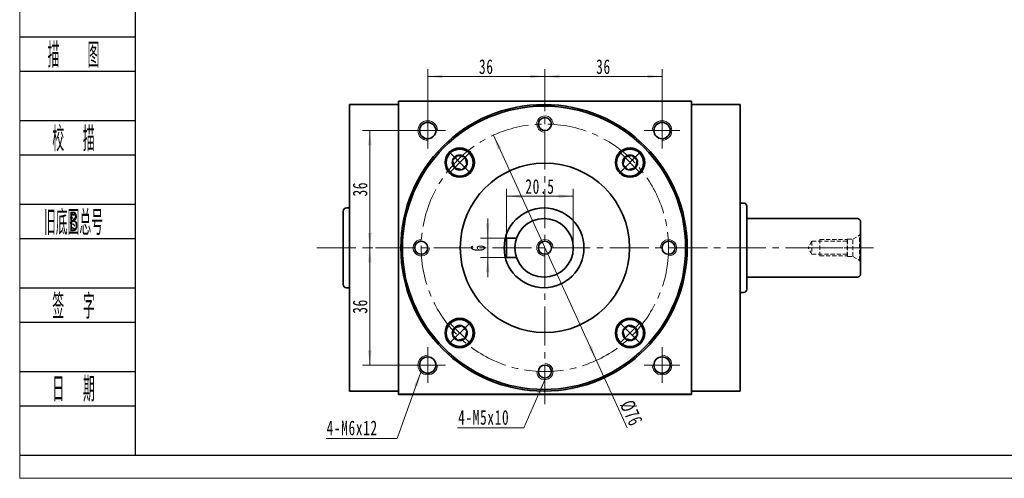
# Model space of a CAD drawing. Header units: millimetres. Extents: x 23 to 621, y 79 to 500.
# Tile 1 of 4: x 26 to 328, y 79 to 220. Entities that reach past the tile are written whole.
import ezdxf
from ezdxf.enums import TextEntityAlignment as Align

# ---------------------------------------------------------------- set-up
doc = ezdxf.new("R2010")
doc.units = ezdxf.units.MM
doc.set_wipeout_variables(frame=1)
doc.linetypes.add('HIDDEN', pattern=[1.905, 1.27, -0.635])
doc.linetypes.add('点画线', pattern=[18, 12, -2, 2, -2])
doc.layers.get('0').update_dxf_attribs({"lineweight": 35})
doc.layers.add('2细线层', color=4, linetype='Continuous')
doc.layers.add('6文字层', color=3, linetype='Continuous')
for name, color, linetype, lineweight in [('中心线层', 1, '点画线', 18), ('图框_外框线', 7, 'Continuous', 18), ('尺寸线层', 3, 'Continuous', 18), ('粗实线', 7, 'Continuous', 50), ('粗实线层', 7, 'Continuous', 35)]:
    doc.layers.add(name, color=color, linetype=linetype, lineweight=lineweight)
doc.styles.add('PC_TEXTSTYLE', font='ISOCP.SHX', dxfattribs={"width": 0.707, "bigfont": 'GBCBIG.SHX'})
doc.styles.add('标准', font='txt', dxfattribs={"width": 0.667})
doc.dimstyles.new('a4-1-1', dxfattribs={"dimtxt": 3, "dimasz": 3, "dimexe": 1.5, "dimexo": 0, "dimgap": 0.5, "dimtad": 1, "dimdec": 3, "dimdsep": 46, "dimtxsty": '标准', "dimblk": '_CAXARROW', "dimcen": 0, "dimdle": 4, "dimazin": 2, "dimtfac": 0.707107, "dimtdec": 3, "dimtix": 1, "dimtmove": 2, "dimatfit": 3, "dimfxl": 0, "dimfrac": 2, "dimtolj": 1, "dimtzin": 0, "dimarcsym": 0})

# ---------------------------------------------------------------- blocks, each defined once
blk = doc.blocks.new('23343f_14')
at = {"layer": '中心线层', "linetype": '点画线', "lineweight": 18}
blk.add_line((17.47, 0), (-1.33, 0), dxfattribs=at)
at = {"layer": '粗实线层', "color": 6, "linetype": 'HIDDEN', "lineweight": 18}
for p, q in [((0, -4.4), (0, 4.4)), ((0, 4.4), (0.32, 3.85)), ((2.4, 2.65), (0.32, 3.85)), ((0.32, -3.85), (0.32, 3.85)), ((4, 2.65), (2.4, 2.65)), ((2.4, -2.65), (2.4, 2.65)), ((4.15, 2.5), (4, 2.65)), ((4, -2.65), (4, 2.65)), ((12.5, 2.5), (4.15, 2.5)), ((4.15, -2.5), (4.15, 2.5)), ((4.15, 2), (15, 2)), ((12.5, -2.5), (12.5, 2.5)), ((15, 2), (16.15, 0)), ((15, 2), (15, -2)), ((2.4, -2.65), (0.32, -3.85)), ((4, -2.65), (2.4, -2.65)), ((4.15, -2.5), (4, -2.65)), ((4.15, -2), (15, -2)), ((12.5, -2.5), (4.15, -2.5)), ((15, -2), (16.15, 0)), ((0, -4.4), (0.32, -3.85))]:
    blk.add_line(p, q, dxfattribs=at)
blk = doc.blocks.new('*X39')
at = {"layer": '尺寸线层', "linetype": 'Continuous'}
for points in [[(175.38, 165.49), (179.88, 166.05), (179.88, 164.92)], [(195.88, 165.49), (191.38, 166.05), (191.38, 164.92)]]:
    blk.add_hatch(color=0, dxfattribs=at).paths.add_polyline_path(points, flags=0)
at = {"layer": '尺寸线层', "color": 0, "linetype": 'Continuous'}
for p, q in [((175.38, 152.65), (175.38, 167.74)), ((195.88, 149.65), (195.88, 167.74)), ((175.38, 165.49), (195.88, 165.49))]:
    blk.add_line(p, q, dxfattribs=at)
at = {"layer": '尺寸线层', "color": 0, "insert": (185.63, 168.46), "char_height": 4.5, "width": 16.432, "attachment_point": 5, "line_spacing_factor": 1.15057, "style": '标准'}
blk.add_mtext('\\T1.1;20.5', dxfattribs=at)
blk = doc.blocks.new('_CAXARROW')
blk.add_hatch(color=0).paths.add_polyline_path([(0, 0), (-1, 0.125), (-1, -0.125)], flags=0)
blk = doc.blocks.new('*X40')
at = {"layer": '尺寸线层', "linetype": 'Continuous'}
for points in [[(169.56, 152.65), (170.12, 157.15), (169, 157.15)], [(169.56, 146.65), (170.12, 142.15), (169, 142.15)]]:
    blk.add_hatch(color=0, dxfattribs=at).paths.add_polyline_path(points, flags=0)
at = {"layer": '尺寸线层', "color": 0, "linetype": 'Continuous'}
for p, q in [((169.56, 158.65), (169.56, 140.65)), ((175.38, 152.65), (167.31, 152.65)), ((175.38, 146.65), (167.31, 146.65))]:
    blk.add_line(p, q, dxfattribs=at)
at = {"layer": '尺寸线层', "color": 0, "insert": (166.59, 149.65), "char_height": 4.5, "width": 9, "attachment_point": 5, "rotation": 90, "line_spacing_factor": 1.15057, "style": '标准'}
blk.add_mtext('\\T1.1;6', dxfattribs=at)
blk = doc.blocks.new('*X42')
at = {"layer": '尺寸线层', "linetype": 'Continuous'}
for points in [[(171.31, 184.2), (172.67, 179.87), (173.69, 180.34)], [(202.97, 115.11), (200.59, 118.97), (201.61, 119.43)]]:
    blk.add_hatch(color=0, dxfattribs=at).paths.add_polyline_path(points, flags=0)
at = {"layer": '尺寸线层', "color": 0, "linetype": 'Continuous'}
blk.add_line((212.45, 94.43), (171.31, 184.2), dxfattribs=at)
at = {"layer": '尺寸线层', "color": 0, "insert": (213.67, 98.91), "char_height": 4.5, "width": 14.8161, "attachment_point": 5, "rotation": 294.6227, "line_spacing_factor": 1.15057, "style": '标准'}
blk.add_mtext('\\T1.1;%%C76', dxfattribs=at)
blk = doc.blocks.new('*X43')
at = {"layer": '尺寸线层', "linetype": 'Continuous'}
blk.add_hatch(color=0, dxfattribs=at).paths.add_polyline_path([(8.68, 14.78), (7.39, 10.44), (6.36, 10.89)], flags=0)
at = {"layer": '尺寸线层', "color": 0, "linetype": 'Continuous'}
blk.add_line((8.68, 14.78), (2.21, 0), dxfattribs=at)
at = {"layer": '尺寸线层', "color": 0}
for p, q in [((0, 0), (-18.19, 0)), ((2.21, 0), (0, 0)), ((0, 0), (0, 0))]:
    blk.add_line(p, q, dxfattribs=at)
at = {"layer": '尺寸线层', "color": 0, "insert": (-2.25, 0.9), "char_height": 4.5, "width": 30.4628, "attachment_point": 9, "line_spacing_factor": 1.15057, "style": '标准'}
blk.add_mtext('\\T1.1;4-M5x10', dxfattribs=at)
blk = doc.blocks.new('*X44')
at = {"layer": '中心线层', "linetype": '点画线', "lineweight": 18}
for p, q in [((0, -4.76), (0, 4.76)), ((-4.76, 0), (4.76, 0))]:
    blk.add_line(p, q, dxfattribs=at)
at = {"layer": '粗实线层'}
for p, q in [((-2.31, 0), (-1.15, 2)), ((-2.31, 0), (-1.15, -2)), ((-1.15, 2), (1.15, 2)), ((2.31, 0), (1.15, 2)), ((2.31, 0), (1.15, 2)), ((2.31, 0), (1.15, -2)), ((-1.15, -2), (1.15, -2))]:
    blk.add_line(p, q, dxfattribs=at)
blk.add_circle((0, 0), 2.31, dxfattribs=at)
for start, end in [(0, 180), (180, 360)]:
    blk.add_arc((0, 0), 4.14, start, end, dxfattribs=at)
blk = doc.blocks.new('*X50')
at = {"layer": '尺寸线层', "linetype": 'Continuous'}
blk.add_hatch(color=0, dxfattribs=at).paths.add_polyline_path([(10.97, 20.35), (9.98, 15.92), (8.92, 16.3)], flags=0)
at = {"layer": '尺寸线层', "color": 0, "linetype": 'Continuous'}
blk.add_line((10.97, 20.35), (3.67, 0), dxfattribs=at)
at = {"layer": '尺寸线层', "color": 0}
for p, q in [((0, 0), (-18.14, 0)), ((3.67, 0), (0, 0)), ((0, 0), (0, 0))]:
    blk.add_line(p, q, dxfattribs=at)
at = {"layer": '尺寸线层', "color": 0, "insert": (-2.25, 0.9), "char_height": 4.5, "width": 30.2032, "attachment_point": 9, "line_spacing_factor": 1.15057, "style": '标准'}
blk.add_mtext('\\T1.1;4-M6x12', dxfattribs=at)
blk = doc.blocks.new('*X51')
at = {"layer": '尺寸线层', "linetype": 'Continuous'}
for points in [[(133.34, 185.65), (133.9, 181.15), (132.78, 181.15)], [(133.34, 149.65), (133.9, 154.15), (132.78, 154.15)]]:
    blk.add_hatch(color=0, dxfattribs=at).paths.add_polyline_path(points, flags=0)
at = {"layer": '尺寸线层', "color": 0, "linetype": 'Continuous'}
for p, q in [((145.64, 185.65), (131.09, 185.65)), ((133.34, 185.65), (133.34, 149.65)), ((134.25, 149.65), (131.09, 149.65))]:
    blk.add_line(p, q, dxfattribs=at)
at = {"layer": '尺寸线层', "color": 0, "insert": (130.36, 167.65), "char_height": 4.5, "width": 9, "attachment_point": 5, "rotation": 90, "line_spacing_factor": 1.15057, "style": '标准'}
blk.add_mtext('\\T1.1;36', dxfattribs=at)
blk = doc.blocks.new('*X52')
at = {"layer": '尺寸线层', "linetype": 'Continuous'}
for points in [[(133.34, 149.65), (133.9, 145.15), (132.78, 145.15)], [(133.34, 113.65), (133.9, 118.15), (132.78, 118.15)]]:
    blk.add_hatch(color=0, dxfattribs=at).paths.add_polyline_path(points, flags=0)
at = {"layer": '尺寸线层', "color": 0, "linetype": 'Continuous'}
for p, q in [((134.25, 149.65), (131.09, 149.65)), ((133.34, 149.65), (133.34, 113.65)), ((145.64, 113.65), (131.09, 113.65))]:
    blk.add_line(p, q, dxfattribs=at)
at = {"layer": '尺寸线层', "color": 0, "insert": (130.36, 131.65), "char_height": 4.5, "width": 9, "attachment_point": 5, "rotation": 90, "line_spacing_factor": 1.15057, "style": '标准'}
blk.add_mtext('\\T1.1;36', dxfattribs=at)
blk = doc.blocks.new('*X53')
at = {"layer": '尺寸线层', "linetype": 'Continuous'}
for points in [[(151.14, 202.27), (155.64, 201.71), (155.64, 202.83)], [(187.14, 202.27), (182.64, 201.71), (182.64, 202.83)]]:
    blk.add_hatch(color=0, dxfattribs=at).paths.add_polyline_path(points, flags=0)
at = {"layer": '尺寸线层', "color": 0, "linetype": 'Continuous'}
for p, q in [((151.14, 191.15), (151.14, 204.52)), ((187.14, 197.65), (187.14, 204.52)), ((187.14, 202.27), (151.14, 202.27))]:
    blk.add_line(p, q, dxfattribs=at)
at = {"layer": '尺寸线层', "color": 0, "insert": (169.14, 205.25), "char_height": 4.5, "width": 9, "attachment_point": 5, "line_spacing_factor": 1.15057, "style": '标准'}
blk.add_mtext('\\T1.1;36', dxfattribs=at)
blk = doc.blocks.new('*X54')
at = {"layer": '尺寸线层', "linetype": 'Continuous'}
for points in [[(187.14, 202.27), (191.64, 202.83), (191.64, 201.71)], [(223.14, 202.27), (218.64, 202.83), (218.64, 201.71)]]:
    blk.add_hatch(color=0, dxfattribs=at).paths.add_polyline_path(points, flags=0)
at = {"layer": '尺寸线层', "color": 0, "linetype": 'Continuous'}
for p, q in [((187.14, 197.65), (187.14, 204.52)), ((223.14, 191.15), (223.14, 204.52)), ((187.14, 202.27), (223.14, 202.27))]:
    blk.add_line(p, q, dxfattribs=at)
at = {"layer": '尺寸线层', "color": 0, "insert": (205.14, 205.25), "char_height": 4.5, "width": 9, "attachment_point": 5, "line_spacing_factor": 1.15057, "style": '标准'}
blk.add_mtext('\\T1.1;36', dxfattribs=at)

msp = doc.modelspace()

# ---------------------------------------------------------------- linework, layer by layer
at = {"layer": '2细线层'}
for p, q in [((25.8208, 214.4493), (61.2072, 214.4493)), ((25.8208, 203.8689), (61.2072, 203.8689)), ((25.8208, 188.754), (61.2072, 188.754)), ((25.8208, 178.1736), (61.2072, 178.1736)), ((25.8208, 163.0587), (61.2072, 163.0587)), ((25.8208, 152.4783), (61.2072, 152.4783)), ((25.8208, 137.3634), (61.2072, 137.3634)), ((25.8208, 126.783), (61.2072, 126.783)), ((25.8208, 111.6681), (61.2072, 111.6681)), ((25.8208, 101.0877), (61.2072, 101.0877)), ((25.8208, 85.9728), (61.2072, 85.9728))]:
    msp.add_line(p, q, dxfattribs=at)
at = {"layer": '中心线层'}
for p, q in [((187.1409, 101.6544), (187.1409, 197.6544)), ((151.1409, 180.1544), (151.1409, 191.1544)), ((223.1409, 191.1544), (223.1409, 180.1544)), ((145.6409, 185.6544), (156.6409, 185.6544)), ((217.6409, 185.6544), (228.6409, 185.6544)), ((117.0527, 149.6544), (288.1291, 149.6544)), ((151.1409, 108.1544), (151.1409, 119.1544)), ((223.1409, 119.1544), (223.1409, 108.1544)), ((156.6409, 113.6544), (145.6409, 113.6544)), ((228.6409, 113.6544), (217.6409, 113.6544))]:
    msp.add_line(p, q, dxfattribs=at)
at = {"layer": '粗实线', "lineweight": 40}
msp.add_line((232.1409, 104.6544), (142.1409, 104.6544), dxfattribs=at)
at = {"layer": '粗实线层'}
for p, q in [((142.1409, 193.6544), (127.1409, 193.6544)), ((127.1409, 105.6544), (127.1409, 193.6544)), ((142.1409, 194.6544), (232.1409, 194.6544)), ((142.1409, 104.6544), (142.1409, 194.6544)), ((232.1409, 104.6544), (232.1409, 194.6544)), ((232.1409, 193.6544), (247.1409, 193.6544)), ((247.1409, 193.6544), (247.1409, 105.6544)), ((248.1409, 163.4044), (247.1409, 163.4044)), ((125.1409, 160.9044), (125.1409, 138.4044)), ((126.1409, 161.9044), (127.1409, 161.9044)), ((249.1409, 162.4044), (249.1409, 136.9044)), ((249.1409, 158.6544), (283.1409, 158.6544)), ((284.1409, 157.6544), (284.1409, 141.6544)), ((175.3776, 152.6544), (175.3776, 146.6544)), ((175.3776, 152.6544), (178.3923, 152.6544)), ((175.3776, 146.6544), (178.3923, 146.6544)), ((283.1409, 140.6544), (249.1409, 140.6544)), ((126.1409, 137.4044), (127.1409, 137.4044)), ((248.1409, 135.9044), (247.1409, 135.9044)), ((142.1409, 105.6544), (127.1409, 105.6544)), ((232.1409, 105.6544), (247.1409, 105.6544))]:
    msp.add_line(p, q, dxfattribs=at)
for centre, radius in [((186.8776, 149.6544), 44), ((186.8776, 149.6544), 43.5), ((151.1409, 185.6544), 2.5), ((187.1409, 187.6544), 2), ((223.1409, 185.6544), 2.5), ((160.978, 175.8174), 4.5), ((213.3039, 175.8174), 4.5), ((187.1409, 149.6544), 26), ((186.8776, 149.6544), 12.25), ((186.8776, 149.6544), 9), ((149.1409, 149.6544), 2), ((187.1409, 149.6544), 2), ((225.1409, 149.6544), 2), ((160.978, 123.4915), 4.5), ((213.3039, 123.4915), 4.5), ((151.1409, 113.6544), 2.5), ((223.1409, 113.6544), 2.5), ((187.1409, 111.6544), 2)]:
    msp.add_circle(centre, radius, dxfattribs=at)
at = {"layer": '粗实线层', "lineweight": 18}
for centre, radius, start, end in [((151.1409, 185.6544), 3, 0, 270), ((187.1409, 187.6544), 2.5, 358.11493, 270), ((223.1409, 185.6544), 3, 270, 180), ((149.1409, 149.6544), 2.5, 88.11493, 0), ((187.1409, 149.6544), 2.5, 0, 270), ((225.1409, 149.6544), 2.5, 268.11493, 180), ((151.1409, 113.6544), 3, 90, 360), ((223.1409, 113.6544), 3, 180, 90), ((187.1409, 111.6544), 2.5, 178.11493, 90)]:
    msp.add_arc(centre, radius, start, end, dxfattribs=at)
at = {"layer": '粗实线层'}
for centre, start, end in [((248.1409, 162.4044), 0, 90), ((126.1409, 160.9044), 90, 180), ((283.1409, 157.6544), 0, 90), ((283.1409, 141.6544), 270, 360), ((126.1409, 138.4044), 180, 270), ((248.1409, 136.9044), 270, 0)]:
    msp.add_arc(centre, 1, start, end, dxfattribs=at)

# ---------------------------------------------------------------- block references
at = {"layer": '尺寸线层'}
for name, p in [('*X50', (138.0471, 91.1469)), ('*X43', (178.4605, 94.3698))]:
    msp.add_blockref(name, p, dxfattribs=at)
at = {"layer": '粗实线层', "xscale": -0.9999999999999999}
msp.add_blockref('23343f_14', (284.1409, 149.6544), dxfattribs=at)

# ---------------------------------------------------------------- texts
at = {"layer": '6文字层', "color": 3, "style": 'PC_TEXTSTYLE'}
for s, width, p in [('描   图', 0.6667, (42.3136, 209.1591)), ('校  描', 0.667, (42.3136, 183.4638)), ('旧底图总号', 0.667, (42.3136, 157.7685)), ('签  字', 0.667, (42.3136, 132.0732)), ('日  期', 0.667, (42.323, 106.5288))]:
    msp.add_text(s, height=7.55744, dxfattribs=dict(at, width=width)).set_placement(p, align=Align.MIDDLE)
at = {"layer": '6文字层', "width": 0.707}
msp.add_text('B', height=6.046, dxfattribs=at).set_placement((42.3136, 157.7685), align=Align.MIDDLE)

# ---------------------------------------------------------------- dimensions: what is measured, and where the dimension line sits
at = {"layer": '尺寸线层'}
for base, p1, p2, picture, middle in [((151.1409, 202.2716), (187.1409, 197.6544), (151.1409, 191.1544), '*X53', (169.1409, 205.2465)), ((223.1409, 202.2716), (187.1409, 197.6544), (223.1409, 191.1544), '*X54', (205.1409, 205.2465)), ((195.8776, 165.487), (175.3776, 152.6544), (195.8776, 149.6544), '*X39', (185.6276, 168.4619))]:
    dim = msp.add_linear_dim(base=base, p1=p1, p2=p2, dimstyle='a4-1-1', override={"dimsah": 1, "dimtfill": 1, "dimtzin": 0}, dxfattribs=at)
    dim.commit()
    dim.dimension.update_dxf_attribs({"geometry": picture, "text_midpoint": middle})
for base, p1, p2, angle, picture, middle in [((133.3379, 149.6544), (145.6409, 185.6544), (134.249, 149.6544), 90, '*X51', (130.363, 167.6544)), ((169.5611, 146.6544), (175.3776, 152.6544), (175.3776, 146.6544), 270, '*X40', (166.5863, 149.6544)), ((133.3379, 113.6544), (134.249, 149.6544), (145.6409, 113.6544), 270, '*X52', (130.363, 131.6544))]:
    dim = msp.add_linear_dim(base=base, p1=p1, p2=p2, angle=angle, dimstyle='a4-1-1', override={"dimsah": 1, "dimtfill": 1, "dimtzin": 0}, dxfattribs=at)
    dim.commit()
    dim.dimension.update_dxf_attribs({"geometry": picture, "text_midpoint": middle})
dim = msp.add_diameter_dim_2p(p1=(171.3086, 184.1991), p2=(202.9732, 115.1097), dimstyle='a4-1-1', override={"dimpost": '%%C<>', "dimsah": 1, "dimtfill": 1, "dimtzin": 0}, dxfattribs=at)
dim.commit()
dim.dimension.update_dxf_attribs({"geometry": '*X42', "text_midpoint": (210.9664, 97.6694), "dimtype": 163})

# ---------------------------------------------------------------- next in the draw order: wipeouts: each hides what was drawn before it
for points in [[(163.9054, 178.7448), (163.8882, 178.7619), (163.8709, 178.7789), (163.8535, 178.7958), (163.836, 178.8126), (163.8184, 178.8293), (163.8006, 178.8459), (163.7829, 178.8624), (163.765, 178.8788), (163.747, 178.8951), (163.7289, 178.9112), (163.7107, 178.9273), (163.6924, 178.9433), (163.6741, 178.9591), (163.6556, 178.9749), (163.6371, 178.9905), (163.6184, 179.006), (163.5997, 179.0214), (163.5809, 179.0368), (163.5619, 179.052), (163.5429, 179.067), (163.5239, 179.082), (163.5047, 179.0969), (163.4854, 179.1116), (163.4661, 179.1263), (163.4466, 179.1408), (163.4271, 179.1552), (163.4075, 179.1695), (163.3878, 179.1837), (163.368, 179.1978), (163.3482, 179.2117), (163.3482, 179.2117), (163.1879, 179.3182), (163.0227, 179.4172), (162.8532, 179.5083), (162.6796, 179.5915), (162.5023, 179.6665), (162.3218, 179.7332), (162.1383, 179.7914), (161.9523, 179.8411), (161.7642, 179.882), (161.5745, 179.9142), (161.3834, 179.9375), (161.1914, 179.9519), (160.999, 179.9573), (160.8066, 179.9538), (160.6145, 179.9414), (160.4232, 179.92), (160.2331, 179.8898), (160.0446, 179.8508), (159.8581, 179.803), (159.6741, 179.7467), (159.4928, 179.6818), (159.3148, 179.6086), (159.1404, 179.5272), (158.9699, 179.4378), (158.8038, 179.3405), (158.6424, 179.2357), (158.486, 179.1234), (158.335, 179.004), (158.1898, 178.8777), (158.0505, 178.7448), (158.0505, 178.7448), (157.9176, 178.6055), (157.7913, 178.4603), (157.6719, 178.3093), (157.5597, 178.1529), (157.4548, 177.9915), (157.3575, 177.8254), (157.2681, 177.655), (157.1867, 177.4805), (157.1135, 177.3025), (157.0487, 177.1213), (156.9923, 176.9372), (156.9445, 176.7507), (156.9055, 176.5622), (156.8753, 176.3721), (156.8539, 176.1808), (156.8415, 175.9888), (156.838, 175.7963), (156.8435, 175.6039), (156.8579, 175.4119), (156.8812, 175.2209), (156.9133, 175.0311), (156.9543, 174.843), (157.0039, 174.657), (157.0621, 174.4735), (157.1288, 174.293), (157.2038, 174.1157), (157.287, 173.9421), (157.3782, 173.7726), (157.4771, 173.6075), (157.5836, 173.4471), (157.5836, 173.4471), (157.5976, 173.4273), (157.6116, 173.4075), (157.6258, 173.3878), (157.6401, 173.3682), (157.6545, 173.3487), (157.669, 173.3293), (157.6837, 173.3099), (157.6984, 173.2906), (157.7133, 173.2715), (157.7283, 173.2524), (157.7434, 173.2334), (157.7586, 173.2145), (157.7739, 173.1956), (157.7893, 173.1769), (157.8048, 173.1583), (157.8205, 173.1397), (157.8362, 173.1213), (157.8521, 173.1029), (157.868, 173.0846), (157.8841, 173.0664), (157.9003, 173.0484), (157.9165, 173.0304), (157.9329, 173.0125), (157.9494, 172.9947), (157.966, 172.977), (157.9827, 172.9594), (157.9995, 172.9419), (158.0164, 172.9245), (158.0334, 172.9071), (158.0505, 172.8899), (158.0505, 172.8899), (158.2078, 172.7407), (158.3726, 172.6), (158.5445, 172.468), (158.7232, 172.3453), (158.908, 172.232), (159.0984, 172.1286), (159.2941, 172.0353), (159.4943, 171.9523), (159.6986, 171.88), (159.9064, 171.8184), (160.1172, 171.7678), (160.3303, 171.7283), (160.5452, 171.7), (160.7613, 171.683), (160.978, 171.6774), (161.1946, 171.683), (161.4107, 171.7), (161.6256, 171.7283), (161.8387, 171.7678), (162.0495, 171.8184), (162.2573, 171.88), (162.4616, 171.9523), (162.6618, 172.0353), (162.8575, 172.1286), (163.048, 172.232), (163.2328, 172.3453), (163.4114, 172.468), (163.5833, 172.6), (163.7482, 172.7407), (163.9054, 172.8899), (163.9054, 172.8899), (164.0546, 173.0472), (164.1953, 173.212), (164.3273, 173.3839), (164.4501, 173.5626), (164.5633, 173.7474), (164.6667, 173.9378), (164.76, 174.1335), (164.843, 174.3337), (164.9153, 174.538), (164.9769, 174.7459), (165.0275, 174.9566), (165.067, 175.1697), (165.0953, 175.3846), (165.1123, 175.6007), (165.118, 175.8174), (165.1123, 176.034), (165.0953, 176.2501), (165.067, 176.465), (165.0275, 176.6781), (164.9769, 176.8889), (164.9153, 177.0967), (164.843, 177.301), (164.76, 177.5013), (164.6667, 177.6969), (164.5633, 177.8874), (164.4501, 178.0722), (164.3273, 178.2508), (164.1953, 178.4228), (164.0546, 178.5876)], [(216.2313, 172.8899), (216.2484, 172.9071), (216.2654, 172.9245), (216.2823, 172.9419), (216.2991, 172.9594), (216.3158, 172.977), (216.3324, 172.9947), (216.3489, 173.0125), (216.3653, 173.0304), (216.3815, 173.0484), (216.3977, 173.0664), (216.4138, 173.0846), (216.4298, 173.1029), (216.4456, 173.1213), (216.4614, 173.1397), (216.477, 173.1583), (216.4925, 173.1769), (216.5079, 173.1956), (216.5233, 173.2145), (216.5385, 173.2334), (216.5535, 173.2524), (216.5685, 173.2715), (216.5834, 173.2906), (216.5981, 173.3099), (216.6128, 173.3293), (216.6273, 173.3487), (216.6417, 173.3682), (216.656, 173.3878), (216.6702, 173.4075), (216.6843, 173.4273), (216.6982, 173.4471), (216.6982, 173.4471), (216.8047, 173.6075), (216.9036, 173.7726), (216.9948, 173.9421), (217.078, 174.1157), (217.153, 174.293), (217.2197, 174.4735), (217.2779, 174.657), (217.3276, 174.843), (217.3685, 175.0311), (217.4007, 175.2209), (217.424, 175.4119), (217.4383, 175.6039), (217.4438, 175.7963), (217.4403, 175.9888), (217.4279, 176.1808), (217.4065, 176.3721), (217.3763, 176.5622), (217.3373, 176.7507), (217.2895, 176.9372), (217.2332, 177.1213), (217.1683, 177.3025), (217.0951, 177.4805), (217.0137, 177.655), (216.9243, 177.8254), (216.827, 177.9915), (216.7221, 178.1529), (216.6099, 178.3093), (216.4905, 178.4603), (216.3642, 178.6055), (216.2313, 178.7448), (216.2313, 178.7448), (216.092, 178.8777), (215.9468, 179.004), (215.7958, 179.1234), (215.6394, 179.2357), (215.478, 179.3405), (215.3119, 179.4378), (215.1414, 179.5272), (214.967, 179.6086), (214.789, 179.6818), (214.6078, 179.7467), (214.4237, 179.803), (214.2372, 179.8508), (214.0487, 179.8898), (213.8586, 179.92), (213.6673, 179.9414), (213.4752, 179.9538), (213.2828, 179.9573), (213.0904, 179.9519), (212.8984, 179.9375), (212.7074, 179.9142), (212.5176, 179.882), (212.3295, 179.8411), (212.1435, 179.7914), (211.96, 179.7332), (211.7795, 179.6665), (211.6022, 179.5915), (211.4286, 179.5083), (211.2591, 179.4172), (211.094, 179.3182), (210.9336, 179.2117), (210.9336, 179.2117), (210.9138, 179.1978), (210.894, 179.1837), (210.8743, 179.1695), (210.8547, 179.1552), (210.8352, 179.1408), (210.8157, 179.1263), (210.7964, 179.1116), (210.7771, 179.0969), (210.758, 179.082), (210.7389, 179.067), (210.7199, 179.052), (210.701, 179.0368), (210.6821, 179.0214), (210.6634, 179.006), (210.6448, 178.9905), (210.6262, 178.9749), (210.6077, 178.9591), (210.5894, 178.9433), (210.5711, 178.9273), (210.5529, 178.9112), (210.5348, 178.8951), (210.5169, 178.8788), (210.499, 178.8624), (210.4812, 178.8459), (210.4635, 178.8293), (210.4459, 178.8126), (210.4284, 178.7958), (210.4109, 178.7789), (210.3936, 178.7619), (210.3764, 178.7448), (210.3764, 178.7448), (210.2272, 178.5876), (210.0865, 178.4228), (209.9545, 178.2508), (209.8318, 178.0722), (209.7185, 177.8874), (209.6151, 177.6969), (209.5218, 177.5013), (209.4388, 177.301), (209.3665, 177.0967), (209.3049, 176.8889), (209.2543, 176.6781), (209.2148, 176.465), (209.1865, 176.2501), (209.1695, 176.034), (209.1639, 175.8174), (209.1695, 175.6007), (209.1865, 175.3846), (209.2148, 175.1697), (209.2543, 174.9566), (209.3049, 174.7459), (209.3665, 174.538), (209.4388, 174.3337), (209.5218, 174.1335), (209.6151, 173.9378), (209.7185, 173.7474), (209.8318, 173.5626), (209.9545, 173.3839), (210.0865, 173.212), (210.2272, 173.0472), (210.3764, 172.8899), (210.3764, 172.8899), (210.5337, 172.7407), (210.6985, 172.6), (210.8704, 172.468), (211.0491, 172.3453), (211.2339, 172.232), (211.4243, 172.1286), (211.62, 172.0353), (211.8202, 171.9523), (212.0245, 171.88), (212.2323, 171.8184), (212.4431, 171.7678), (212.6562, 171.7283), (212.8711, 171.7), (213.0872, 171.683), (213.3039, 171.6774), (213.5205, 171.683), (213.7366, 171.7), (213.9515, 171.7283), (214.1646, 171.7678), (214.3754, 171.8184), (214.5832, 171.88), (214.7875, 171.9523), (214.9877, 172.0353), (215.1834, 172.1286), (215.3739, 172.232), (215.5587, 172.3453), (215.7373, 172.468), (215.9092, 172.6), (216.0741, 172.7407)], [(158.0505, 126.4189), (158.0334, 126.4017), (158.0164, 126.3844), (157.9995, 126.367), (157.9827, 126.3495), (157.966, 126.3319), (157.9494, 126.3142), (157.9329, 126.2964), (157.9165, 126.2785), (157.9003, 126.2605), (157.8841, 126.2424), (157.868, 126.2242), (157.8521, 126.2059), (157.8362, 126.1876), (157.8205, 126.1691), (157.8048, 126.1506), (157.7893, 126.1319), (157.7739, 126.1132), (157.7586, 126.0944), (157.7434, 126.0755), (157.7283, 126.0565), (157.7133, 126.0374), (157.6984, 126.0182), (157.6837, 125.9989), (157.669, 125.9796), (157.6545, 125.9601), (157.6401, 125.9406), (157.6258, 125.921), (157.6116, 125.9013), (157.5976, 125.8816), (157.5836, 125.8617), (157.5836, 125.8617), (157.4771, 125.7014), (157.3782, 125.5362), (157.287, 125.3667), (157.2038, 125.1931), (157.1288, 125.0158), (157.0621, 124.8353), (157.0039, 124.6518), (156.9543, 124.4658), (156.9133, 124.2778), (156.8812, 124.088), (156.8579, 123.8969), (156.8435, 123.7049), (156.838, 123.5125), (156.8415, 123.3201), (156.8539, 123.128), (156.8753, 122.9367), (156.9055, 122.7466), (156.9445, 122.5581), (156.9923, 122.3716), (157.0487, 122.1876), (157.1135, 122.0063), (157.1867, 121.8283), (157.2681, 121.6539), (157.3575, 121.4834), (157.4548, 121.3173), (157.5597, 121.1559), (157.6719, 120.9995), (157.7913, 120.8485), (157.9176, 120.7033), (158.0505, 120.564), (158.0505, 120.564), (158.1898, 120.4311), (158.335, 120.3048), (158.486, 120.1854), (158.6424, 120.0732), (158.8038, 119.9683), (158.9699, 119.8711), (159.1404, 119.7816), (159.3148, 119.7002), (159.4928, 119.627), (159.6741, 119.5622), (159.8581, 119.5058), (160.0446, 119.4581), (160.2331, 119.419), (160.4232, 119.3888), (160.6145, 119.3674), (160.8066, 119.355), (160.999, 119.3515), (161.1914, 119.357), (161.3834, 119.3714), (161.5745, 119.3947), (161.7642, 119.4268), (161.9523, 119.4678), (162.1383, 119.5174), (162.3218, 119.5756), (162.5023, 119.6423), (162.6796, 119.7173), (162.8532, 119.8005), (163.0227, 119.8917), (163.1879, 119.9906), (163.3482, 120.0971), (163.3482, 120.0971), (163.368, 120.1111), (163.3878, 120.1251), (163.4075, 120.1393), (163.4271, 120.1536), (163.4466, 120.168), (163.4661, 120.1825), (163.4854, 120.1972), (163.5047, 120.2119), (163.5239, 120.2268), (163.5429, 120.2418), (163.5619, 120.2569), (163.5809, 120.2721), (163.5997, 120.2874), (163.6184, 120.3028), (163.6371, 120.3183), (163.6556, 120.334), (163.6741, 120.3497), (163.6924, 120.3656), (163.7107, 120.3815), (163.7289, 120.3976), (163.747, 120.4138), (163.765, 120.4301), (163.7829, 120.4464), (163.8006, 120.4629), (163.8184, 120.4795), (163.836, 120.4962), (163.8535, 120.513), (163.8709, 120.5299), (163.8882, 120.5469), (163.9054, 120.564), (163.9054, 120.564), (164.0546, 120.7213), (164.1953, 120.8861), (164.3273, 121.058), (164.4501, 121.2367), (164.5633, 121.4215), (164.6667, 121.6119), (164.76, 121.8076), (164.843, 122.0078), (164.9153, 122.2121), (164.9769, 122.42), (165.0275, 122.6307), (165.067, 122.8438), (165.0953, 123.0587), (165.1123, 123.2748), (165.118, 123.4915), (165.1123, 123.7081), (165.0953, 123.9242), (165.067, 124.1391), (165.0275, 124.3522), (164.9769, 124.563), (164.9153, 124.7708), (164.843, 124.9751), (164.76, 125.1754), (164.6667, 125.371), (164.5633, 125.5615), (164.4501, 125.7463), (164.3273, 125.9249), (164.1953, 126.0968), (164.0546, 126.2617), (163.9054, 126.4189), (163.9054, 126.4189), (163.7482, 126.5681), (163.5833, 126.7088), (163.4114, 126.8408), (163.2328, 126.9636), (163.048, 127.0768), (162.8575, 127.1802), (162.6618, 127.2735), (162.4616, 127.3565), (162.2573, 127.4288), (162.0495, 127.4904), (161.8387, 127.541), (161.6256, 127.5805), (161.4107, 127.6088), (161.1946, 127.6258), (160.978, 127.6315), (160.7613, 127.6258), (160.5452, 127.6088), (160.3303, 127.5805), (160.1172, 127.541), (159.9064, 127.4904), (159.6986, 127.4288), (159.4943, 127.3565), (159.2941, 127.2735), (159.0984, 127.1802), (158.908, 127.0768), (158.7232, 126.9636), (158.5445, 126.8408), (158.3726, 126.7088), (158.2078, 126.5681)], [(210.3764, 120.564), (210.3936, 120.5469), (210.4109, 120.5299), (210.4284, 120.513), (210.4459, 120.4962), (210.4635, 120.4795), (210.4812, 120.4629), (210.499, 120.4464), (210.5169, 120.4301), (210.5348, 120.4138), (210.5529, 120.3976), (210.5711, 120.3815), (210.5894, 120.3656), (210.6077, 120.3497), (210.6262, 120.334), (210.6448, 120.3183), (210.6634, 120.3028), (210.6821, 120.2874), (210.701, 120.2721), (210.7199, 120.2569), (210.7389, 120.2418), (210.758, 120.2268), (210.7771, 120.2119), (210.7964, 120.1972), (210.8157, 120.1825), (210.8352, 120.168), (210.8547, 120.1536), (210.8743, 120.1393), (210.894, 120.1251), (210.9138, 120.1111), (210.9336, 120.0971), (210.9336, 120.0971), (211.094, 119.9906), (211.2591, 119.8917), (211.4286, 119.8005), (211.6022, 119.7173), (211.7795, 119.6423), (211.96, 119.5756), (212.1435, 119.5174), (212.3295, 119.4678), (212.5176, 119.4268), (212.7074, 119.3947), (212.8984, 119.3714), (213.0904, 119.357), (213.2828, 119.3515), (213.4752, 119.355), (213.6673, 119.3674), (213.8586, 119.3888), (214.0487, 119.419), (214.2372, 119.4581), (214.4237, 119.5058), (214.6078, 119.5622), (214.789, 119.627), (214.967, 119.7002), (215.1414, 119.7816), (215.3119, 119.8711), (215.478, 119.9683), (215.6394, 120.0732), (215.7958, 120.1854), (215.9468, 120.3048), (216.092, 120.4311), (216.2313, 120.564), (216.2313, 120.564), (216.3642, 120.7033), (216.4905, 120.8485), (216.6099, 120.9995), (216.7221, 121.1559), (216.827, 121.3173), (216.9243, 121.4834), (217.0137, 121.6539), (217.0951, 121.8283), (217.1683, 122.0063), (217.2332, 122.1876), (217.2895, 122.3716), (217.3373, 122.5581), (217.3763, 122.7466), (217.4065, 122.9367), (217.4279, 123.128), (217.4403, 123.3201), (217.4438, 123.5125), (217.4383, 123.7049), (217.424, 123.8969), (217.4007, 124.088), (217.3685, 124.2778), (217.3276, 124.4658), (217.2779, 124.6518), (217.2197, 124.8353), (217.153, 125.0158), (217.078, 125.1931), (216.9948, 125.3667), (216.9036, 125.5362), (216.8047, 125.7014), (216.6982, 125.8617), (216.6982, 125.8617), (216.6843, 125.8816), (216.6702, 125.9013), (216.656, 125.921), (216.6417, 125.9406), (216.6273, 125.9601), (216.6128, 125.9796), (216.5981, 125.9989), (216.5834, 126.0182), (216.5685, 126.0374), (216.5535, 126.0565), (216.5385, 126.0755), (216.5233, 126.0944), (216.5079, 126.1132), (216.4925, 126.1319), (216.477, 126.1506), (216.4614, 126.1691), (216.4456, 126.1876), (216.4298, 126.2059), (216.4138, 126.2242), (216.3977, 126.2424), (216.3815, 126.2605), (216.3653, 126.2785), (216.3489, 126.2964), (216.3324, 126.3142), (216.3158, 126.3319), (216.2991, 126.3495), (216.2823, 126.367), (216.2654, 126.3844), (216.2484, 126.4017), (216.2313, 126.4189), (216.2313, 126.4189), (216.0741, 126.5681), (215.9092, 126.7088), (215.7373, 126.8408), (215.5587, 126.9636), (215.3739, 127.0768), (215.1834, 127.1802), (214.9877, 127.2735), (214.7875, 127.3565), (214.5832, 127.4288), (214.3754, 127.4904), (214.1646, 127.541), (213.9515, 127.5805), (213.7366, 127.6088), (213.5205, 127.6258), (213.3039, 127.6315), (213.0872, 127.6258), (212.8711, 127.6088), (212.6562, 127.5805), (212.4431, 127.541), (212.2323, 127.4904), (212.0245, 127.4288), (211.8202, 127.3565), (211.62, 127.2735), (211.4243, 127.1802), (211.2339, 127.0768), (211.0491, 126.9636), (210.8704, 126.8408), (210.6985, 126.7088), (210.5337, 126.5681), (210.3764, 126.4189), (210.3764, 126.4189), (210.2272, 126.2617), (210.0865, 126.0968), (209.9545, 125.9249), (209.8318, 125.7463), (209.7185, 125.5615), (209.6151, 125.371), (209.5218, 125.1754), (209.4388, 124.9751), (209.3665, 124.7708), (209.3049, 124.563), (209.2543, 124.3522), (209.2148, 124.1391), (209.1865, 123.9242), (209.1695, 123.7081), (209.1639, 123.4915), (209.1695, 123.2748), (209.1865, 123.0587), (209.2148, 122.8438), (209.2543, 122.6307), (209.3049, 122.42), (209.3665, 122.2121), (209.4388, 122.0078), (209.5218, 121.8076), (209.6151, 121.6119), (209.7185, 121.4215), (209.8318, 121.2367), (209.9545, 121.058), (210.0865, 120.8861), (210.2272, 120.7213)]]:
    msp.add_wipeout(points).dxf.layer = '粗实线层'

# ---------------------------------------------------------------- next in the draw order: linework, layer by layer
at = {"layer": '中心线层'}
msp.add_circle((187.1409, 149.6544), 38, dxfattribs=at)
at = {"layer": '图框_外框线', "color": 3}
msp.add_lwpolyline([(25.7732, 78.886), (621.0636, 78.886), (621.0636, 499.8414), (25.7732, 499.8414)], close=True, dxfattribs=at)
at = {"layer": '图框_外框线', "color": 3, "lineweight": 25}
msp.add_lwpolyline([(61.2072, 85.9728), (613.9768, 85.9728), (613.9768, 492.7546), (61.2072, 492.7546)], close=True, dxfattribs=at)

# ---------------------------------------------------------------- next in the draw order: block references
at = {"layer": '粗实线层'}
for p, rotation in [((160.978, 175.8174), 45.00000000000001), ((213.3039, 175.8174), 315), ((160.978, 123.4915), 135), ((213.3039, 123.4915), 225)]:
    msp.add_blockref('*X44', p, dxfattribs=dict(at, rotation=rotation))

doc.saveas('drawing.dxf')
